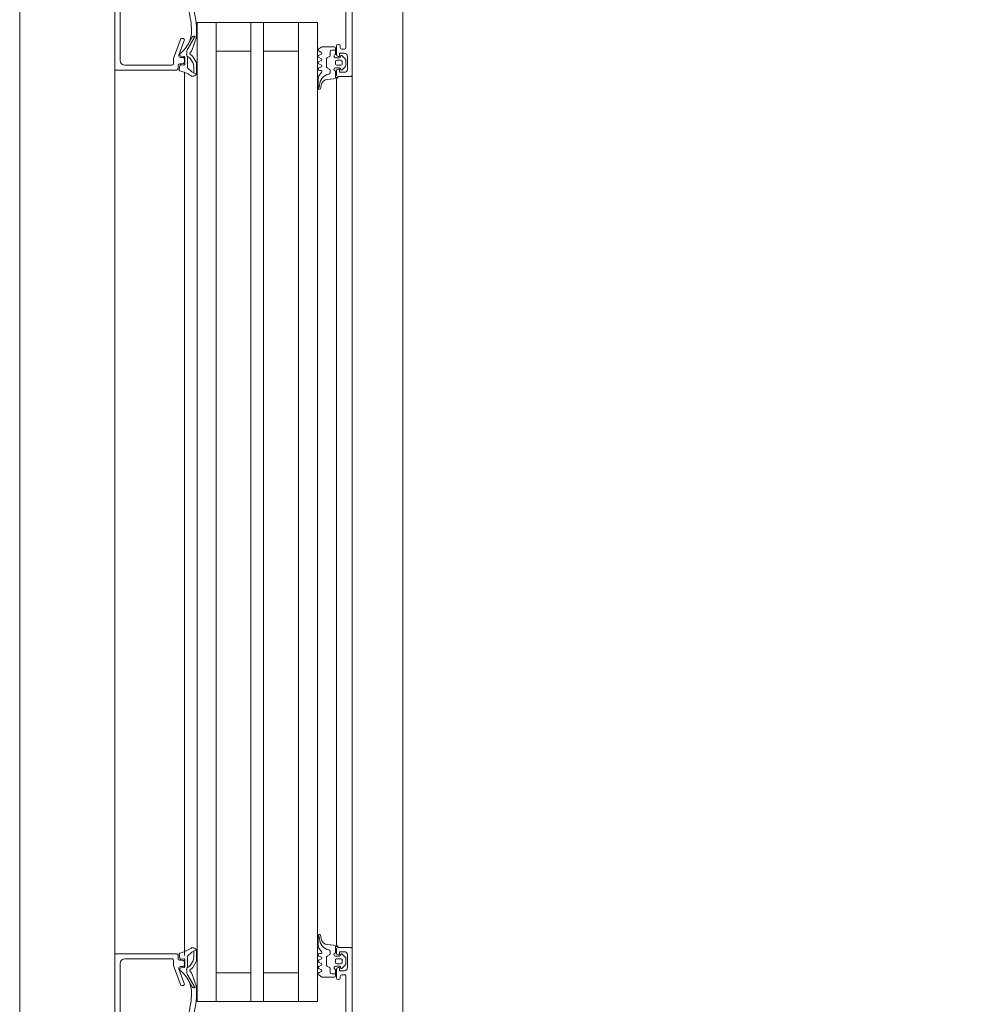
# Model space of a CAD drawing. Header units: centimetres. Extents: x -1737 to 22393, y -8842 to 3838.
# Tile 20 of 167: x -577 to -548, y 1237 to 1268. Entities that reach past the tile are written whole.
import ezdxf

# ---------------------------------------------------------------- set-up
doc = ezdxf.new("R2010")
doc.units = ezdxf.units.CM
doc.linetypes.add('Dash', pattern=[60, 30, -30])
for name, color, linetype, lineweight in [('A-DETL-GENF', 92, 'Continuous', 9), ('A-DOOR', 31, 'Continuous', 13), ('A-DOOR-HDLN', 31, 'Continuous', 13), ('A-GLAZ-CWMG', 51, 'Continuous', 13)]:
    doc.layers.add(name, color=color, linetype=linetype, lineweight=lineweight)

# ---------------------------------------------------------------- blocks, each defined once
blk = doc.blocks.new('Schueco_FWS_ADS-75-SimplySmart_out_Family-02 - FWS SI insert unit-2606717-3_piętro I __3_90 m_ - stan projektowany')
at = {"layer": 'A-DETL-GENF'}
for p, q in [((-76.25, 6.6), (76.25, 6.6)), ((55.25, 4.4), (34.9, 4.4)), ((55.25, 4), (34.9, 4)), ((55.25, 3.4), (34.9, 3.4)), ((55.25, 2.3), (34.9, 2.3)), ((55.25, 1.9), (34.9, 1.9)), ((55.25, 0.8), (34.9, 0.8)), ((55.25, 0.2), (34.9, 0.2)), ((55.25, -0.4), (34.9, -0.4)), ((75.35, -0.9), (-75.35, -0.9))]:
    blk.add_line(p, q, dxfattribs=at)
at = {"layer": 'A-DOOR'}
for p, q in [((31.35, 6.6), (36.1, 6.6)), ((59.4, 6.6), (54.5, 6.6)), ((31.05, 6.43), (28.74, 6.43)), ((31.2, 4.8), (31.2, 6.28)), ((59.4, 4.8), (59.4, 6.28)), ((59.55, 6.43), (61.86, 6.43)), ((30.383, 4.529), (30.982, 4.747)), ((30.999, 4.75), (31.15, 4.75)), ((59.601, 4.75), (59.45, 4.75)), ((60.217, 4.529), (59.618, 4.747)), ((30.35, 4.45), (30.35, 4.482)), ((30.883, 4.573), (30.417, 4.403)), ((30.851, 4.54), (30.878, 4.54)), ((30.908, 4.514), (30.921, 4.411)), ((30.95, 4.45), (30.95, 4.526)), ((30.951, 4.385), (31.161, 4.385)), ((31.1, 4.4), (31, 4.4)), ((31.15, 4.55), (31.15, 4.45)), ((31.191, 4.419), (31.18, 4.509)), ((31.3, 4.6), (31.2, 4.6)), ((31.204, 4.542), (31.343, 4.569)), ((36.1, 4.4), (31.299, 4.4)), ((59.179, 4.4), (54.5, 4.4)), ((59.396, 4.542), (59.257, 4.569)), ((59.3, 4.6), (59.4, 4.6)), ((59.409, 4.419), (59.42, 4.509)), ((59.649, 4.385), (59.439, 4.385)), ((59.45, 4.55), (59.45, 4.45)), ((59.5, 4.4), (59.6, 4.4)), ((59.65, 4.45), (59.65, 4.526)), ((59.692, 4.514), (59.679, 4.411)), ((59.717, 4.573), (60.183, 4.403)), ((59.749, 4.54), (59.722, 4.54)), ((60.25, 4.45), (60.25, 4.482)), ((30.712, 4.315), (30.283, 4.063)), ((30.314, 4.153), (30.553, 4.297)), ((30.73, 4.163), (30.316, 4.021)), ((30.86, 4.329), (30.762, 4.329)), ((30.9, 4.155), (30.86, 4.21)), ((31.106, 4.03), (30.939, 4.121)), ((31.134, 4.129), (31.016, 4.193)), ((31.44, 4.108), (31.216, 4.108)), ((31.41, 4.161), (31.484, 4.031)), ((59.19, 4.161), (59.116, 4.031)), ((59.16, 4.108), (59.384, 4.108)), ((59.466, 4.129), (59.584, 4.193)), ((59.494, 4.03), (59.661, 4.121)), ((59.7, 4.155), (59.74, 4.21)), ((59.74, 4.329), (59.837, 4.329)), ((59.87, 4.163), (60.284, 4.021)), ((59.888, 4.315), (60.317, 4.063)), ((60.286, 4.153), (60.047, 4.297)), ((31.428, 4.015), (31.163, 4.015)), ((59.172, 4.015), (59.437, 4.015)), ((36.1, 3.4), (29.85, 3.4)), ((54.5, 3.4), (60.75, 3.4)), ((36.1, 0.8), (29.85, 0.8)), ((54.5, 0.8), (60.75, 0.8)), ((30.759, 0.15), (30.781, 0.09)), ((30.859, 0.09), (30.881, 0.15)), ((30.959, 0.15), (30.981, 0.09)), ((31.059, 0.09), (31.081, 0.15)), ((31.159, 0.15), (31.181, 0.09)), ((31.259, 0.09), (31.281, 0.15)), ((31.36, 0.14), (31.36, 0.1)), ((31.659, 0.18), (31.926, 0.18)), ((31.934, 0.101), (31.808, 0.076)), ((31.924, 0.158), (31.951, 0.172)), ((58.676, 0.158), (58.649, 0.172)), ((58.666, 0.101), (58.792, 0.076)), ((58.941, 0.18), (58.674, 0.18)), ((59.24, 0.14), (59.24, 0.1)), ((59.341, 0.09), (59.319, 0.15)), ((59.441, 0.15), (59.419, 0.09)), ((59.541, 0.09), (59.519, 0.15)), ((59.641, 0.15), (59.619, 0.09)), ((59.741, 0.09), (59.719, 0.15)), ((59.841, 0.15), (59.819, 0.09)), ((30.722, -0.37), (30.722, -0.25)), ((30.772, -0.2), (30.883, -0.2)), ((30.926, -0.175), (30.967, -0.105)), ((31.01, -0.08), (31.234, -0.08)), ((31.277, -0.105), (31.318, -0.175)), ((31.361, -0.2), (31.426, -0.2)), ((31.647, -0.103), (31.62, -0.41)), ((58.953, -0.103), (58.98, -0.41)), ((59.239, -0.2), (59.174, -0.2)), ((59.323, -0.105), (59.282, -0.175)), ((59.59, -0.08), (59.366, -0.08)), ((59.673, -0.175), (59.633, -0.105)), ((59.828, -0.2), (59.717, -0.2)), ((59.878, -0.37), (59.878, -0.25)), ((30.54, -0.47), (30.54, -0.45)), ((30.59, -0.4), (30.87, -0.4)), ((30.64, -0.52), (30.59, -0.52)), ((30.86, -0.37), (30.65, -0.37)), ((30.69, -0.65), (30.69, -0.57)), ((31.003, -0.685), (30.899, -0.581)), ((30.92, -0.53), (30.93, -0.53)), ((30.96, -0.5), (30.96, -0.37)), ((31.04, -0.42), (31.04, -0.53)), ((31.15, -0.37), (31.09, -0.37)), ((31.09, -0.58), (31.15, -0.58)), ((31.2, -0.53), (31.2, -0.42)), ((31.341, -0.581), (31.237, -0.685)), ((31.28, -0.37), (31.28, -0.5)), ((31.31, -0.53), (31.32, -0.53)), ((31.37, -0.4), (31.5, -0.4)), ((31.55, -0.45), (31.55, -0.85)), ((31.622, -0.4), (36.1, -0.4)), ((58.978, -0.4), (54.5, -0.4)), ((59.05, -0.45), (59.05, -0.85)), ((59.23, -0.4), (59.1, -0.4)), ((59.259, -0.581), (59.363, -0.685)), ((59.29, -0.53), (59.28, -0.53)), ((59.32, -0.37), (59.32, -0.5)), ((59.4, -0.53), (59.4, -0.42)), ((59.45, -0.37), (59.51, -0.37)), ((59.51, -0.58), (59.45, -0.58)), ((59.56, -0.42), (59.56, -0.53)), ((59.597, -0.685), (59.701, -0.581)), ((59.64, -0.5), (59.64, -0.37)), ((59.68, -0.53), (59.67, -0.53)), ((60.01, -0.4), (59.73, -0.4)), ((59.74, -0.37), (59.95, -0.37)), ((59.91, -0.65), (59.91, -0.57)), ((59.96, -0.52), (60.01, -0.52)), ((60.06, -0.47), (60.06, -0.45)), ((31.5, -0.9), (22.9, -0.9)), ((28.64, -0.7), (30.64, -0.7)), ((30.92, -0.75), (31.32, -0.75)), ((31.202, -0.7), (31.038, -0.7)), ((31.5, -0.9), (36.1, -0.9)), ((59.1, -0.9), (54.5, -0.9)), ((59.1, -0.9), (70.9, -0.9)), ((59.68, -0.75), (59.28, -0.75)), ((59.398, -0.7), (59.562, -0.7)), ((61.96, -0.7), (59.96, -0.7))]:
    blk.add_line(p, q, dxfattribs=at)
at = {"layer": 'A-DOOR', "flags": 128}
for points in [[(28.5, 6.48), (28.4, 6.48), (28.4, 6.6), (31.35, 6.6), (31.35, 4.65)], [(62.1, 6.48), (62.2, 6.48), (62.2, 6.6), (59.25, 6.6), (59.25, 4.65)], [(30.961, 4.241), (30.923, 4.303), (31.259, 4.303)], [(59.639, 4.241), (59.677, 4.303), (59.341, 4.303)], [(36.1, 4), (29.85, 4), (29.85, 0.2), (36.1, 0.2)], [(54.5, 4), (60.75, 4), (60.75, 0.2), (54.5, 0.2)], [(30.75, 3.4), (30.75, 2.3), (29.85, 2.3), (36.1, 2.3)], [(59.85, 3.4), (59.85, 2.3), (60.75, 2.3), (54.5, 2.3)], [(30.75, 0.8), (30.75, 1.9), (29.85, 1.9), (36.1, 1.9)], [(59.85, 0.8), (59.85, 1.9), (60.75, 1.9), (54.5, 1.9)], [(30.62, -0.34), (30.62, 0.06), (30.685, 0.16)], [(59.98, -0.34), (59.98, 0.06), (59.915, 0.16)], [(30.92, -0.45), (30.92, -0.5), (30.82, -0.5), (30.82, -0.65)], [(31.42, -0.65), (31.42, -0.5), (31.32, -0.5), (31.32, -0.45)], [(31.58, -0.45), (31.58, -0.37), (31.38, -0.37)], [(59.02, -0.45), (59.02, -0.37), (59.22, -0.37)], [(59.18, -0.65), (59.18, -0.5), (59.28, -0.5), (59.28, -0.45)], [(59.68, -0.45), (59.68, -0.5), (59.78, -0.5), (59.78, -0.65)]]:
    blk.add_lwpolyline(points, dxfattribs=at)
at = {"layer": 'A-DOOR'}
for centre, radius, start, end in [((31.05, 6.28), 0.15, 0, 90), ((59.55, 6.28), 0.15, 90, 180), ((30.999, 4.7), 0.05, 90, 110), ((31.15, 4.8), 0.05, 270, 0), ((59.45, 4.8), 0.05, 180, 270), ((59.601, 4.7), 0.05, 70, 90), ((30.4, 4.482), 0.05, 110, 180), ((30.4, 4.45), 0.05, 180, 290), ((29.959, 5.282), 1.15, 297.1697, 319.1518), ((30.851, 4.51), 0.03, 90, 139.1518), ((30.878, 4.51), 0.03, 7.0564, 90), ((30.9, 4.526), 0.05, 0, 110), ((30.951, 4.415), 0.03, 187.0564, 270), ((31, 4.45), 0.05, 180, 270), ((31.1, 4.45), 0.05, 270, 0), ((31.2, 4.55), 0.05, 90, 180), ((31.161, 4.415), 0.03, 270, 7.2077), ((31.209, 4.513), 0.03, 100.9941, 188.118), ((31.3, 4.65), 0.05, 270, 0), ((31.349, 4.54), 0.03, 11.4268, 102.3565), ((32.31, 4.734), 0.95, 191.4268, 214.051), ((58.29, 4.734), 0.95, 325.949, 348.5732), ((59.25, 4.54), 0.03, 77.6435, 168.5732), ((59.3, 4.65), 0.05, 180, 270), ((59.39, 4.513), 0.03, 351.882, 79.0059), ((59.4, 4.55), 0.05, 0, 90), ((59.439, 4.415), 0.03, 172.7923, 270), ((59.5, 4.45), 0.05, 180, 270), ((59.6, 4.45), 0.05, 270, 0), ((59.649, 4.415), 0.03, 270, 352.9436), ((59.7, 4.526), 0.05, 70, 180), ((59.722, 4.51), 0.03, 90, 172.9436), ((59.749, 4.51), 0.03, 40.8482, 90), ((60.641, 5.282), 1.15, 220.8482, 242.8303), ((60.2, 4.45), 0.05, 250, 0), ((60.2, 4.482), 0.05, 0, 70), ((30.183, 7.009), 2.994, 255.7723, 272.1183), ((30.182, 7.009), 2.834, 255.7856, 268.4777), ((30.128, 4.975), 0.8, 268.4714, 296.3861), ((30.353, 4.089), 0.075, 121.1063, 200.0149), ((30.762, 4.229), 0.1, 90, 120.3836), ((30.704, 4.239), 0.08, 289.0101, 333.0444), ((30.819, 4.18), 0.05, 36.3666, 153.0444), ((30.866, 4.253), 0.0764, 29.9329, 94.2645), ((30.997, 4.226), 0.12, 216.3666, 241.3666), ((31.097, 4.342), 0.17, 216.4634, 241.4634), ((31.216, 4.278), 0.17, 241.4634, 270.0728), ((31.259, 4.243), 0.06, 33.3021, 90), ((32.687, 5.398), 1.777, 219.1355, 223.7266), ((31.375, 4.141), 0.04, 29.6254, 45.0361), ((31.424, 4.135), 0.12, 271.9923, 34.051), ((59.176, 4.135), 0.12, 145.949, 268.0077), ((59.225, 4.141), 0.04, 134.9639, 150.3746), ((57.913, 5.398), 1.777, 316.2734, 320.8645), ((59.341, 4.243), 0.06, 90, 146.6979), ((59.384, 4.278), 0.17, 269.9272, 298.5366), ((59.503, 4.342), 0.17, 298.5366, 323.5366), ((59.603, 4.226), 0.12, 298.6334, 323.6334), ((59.734, 4.253), 0.0764, 85.7355, 150.0671), ((59.78, 4.18), 0.05, 26.9556, 143.6334), ((59.896, 4.239), 0.08, 206.9556, 250.9899), ((59.837, 4.229), 0.1, 59.6164, 90), ((60.472, 4.975), 0.8, 243.6139, 271.5286), ((60.247, 4.089), 0.075, 339.9851, 58.8937), ((60.417, 7.009), 2.994, 267.8817, 284.2277), ((60.418, 7.009), 2.834, 271.5223, 284.2144), ((30.29, 4.097), 0.08, 272.1106, 289.0101), ((31.163, 4.135), 0.12, 241.3666, 270.0039), ((59.437, 4.135), 0.12, 269.9961, 298.6334), ((60.31, 4.097), 0.08, 250.9899, 267.8894), ((30.72, 0.14), 0.04, 14.9995, 150.0003), ((30.82, 0.1), 0.04, 195.0002, 344.9998), ((30.92, 0.14), 0.04, 14.9996, 165.0004), ((31.02, 0.1), 0.04, 195.0002, 344.9998), ((31.12, 0.14), 0.04, 14.9996, 165.0004), ((31.22, 0.1), 0.04, 195.0002, 344.9998), ((31.32, 0.14), 0.04, 359.9998, 165.0003), ((31.4, 0.1), 0.04, 180, 319.6792), ((31.659, -0.12), 0.3, 89.9987, 139.6802), ((31.847, -0.244), 0.381, 91.8995, 167.3401), ((31.846, -0.12), 0.2, 101.0025, 174.9918), ((31.801, 0.478), 0.343, 275.6011, 291.0537), ((31.926, 0.14), 0.04, 281.0106, 90.0809), ((58.674, 0.14), 0.04, 89.9191, 258.9894), ((58.799, 0.478), 0.343, 248.9463, 264.3989), ((58.753, -0.244), 0.381, 12.6599, 88.1005), ((58.754, -0.12), 0.2, 5.0082, 78.9975), ((58.941, -0.12), 0.3, 40.3198, 90.0013), ((59.2, 0.1), 0.04, 220.3208, 0), ((59.28, 0.14), 0.04, 14.9997, 180.0002), ((59.38, 0.1), 0.04, 195.0002, 344.9998), ((59.48, 0.14), 0.04, 14.9996, 165.0004), ((59.58, 0.1), 0.04, 195.0002, 344.9998), ((59.68, 0.14), 0.04, 14.9996, 165.0004), ((59.78, 0.1), 0.04, 195.0002, 344.9998), ((59.88, 0.14), 0.04, 29.9997, 165.0005), ((30.772, -0.25), 0.05, 90, 180), ((30.883, -0.15), 0.05, 270, 330), ((31.01, -0.13), 0.05, 90, 150), ((31.234, -0.13), 0.05, 30, 90), ((31.361, -0.15), 0.05, 210, 270), ((31.426, -0.15), 0.05, 270, 347.8734), ((59.174, -0.15), 0.05, 192.1266, 270), ((59.239, -0.15), 0.05, 270, 330), ((59.366, -0.13), 0.05, 90, 150), ((59.59, -0.13), 0.05, 30, 90), ((59.717, -0.15), 0.05, 210, 270), ((59.828, -0.25), 0.05, 0, 90), ((30.59, -0.45), 0.05, 90, 180), ((30.59, -0.47), 0.05, 180, 270), ((30.65, -0.34), 0.03, 180, 270), ((30.64, -0.57), 0.05, 0, 90), ((30.91, -0.37), 0.05, 359.9994, 179.9994), ((30.87, -0.45), 0.05, 0, 90), ((30.92, -0.56), 0.03, 89.9999, 225.0019), ((30.93, -0.5), 0.03, 270, 0), ((31.09, -0.42), 0.05, 89.9989, 180.0011), ((31.09, -0.53), 0.05, 179.9979, 270.0021), ((31.15, -0.42), 0.05, 359.9989, 90.0011), ((31.15, -0.53), 0.05, 269.9979, 0.0021), ((31.33, -0.37), 0.05, 0, 180), ((31.31, -0.5), 0.03, 180, 270), ((31.37, -0.45), 0.05, 90, 180), ((31.32, -0.56), 0.03, 315.0034, 89.9945), ((31.5, -0.45), 0.05, 0, 90), ((31.58, -0.41), 0.04, 270.0001, 359.9994), ((59.02, -0.41), 0.04, 180.0006, 269.9999), ((59.1, -0.45), 0.05, 90, 180), ((59.27, -0.37), 0.05, 0, 180), ((59.23, -0.45), 0.05, 360, 90), ((59.28, -0.56), 0.03, 90.0055, 224.9966), ((59.29, -0.5), 0.03, 270, 0), ((59.45, -0.42), 0.05, 89.9989, 180.0011), ((59.45, -0.53), 0.05, 179.9979, 270.0021), ((59.51, -0.42), 0.05, 359.9989, 90.0011), ((59.51, -0.53), 0.05, 269.9979, 0.0021), ((59.69, -0.37), 0.05, 0.0006, 180.0006), ((59.67, -0.5), 0.03, 180, 270), ((59.73, -0.45), 0.05, 90, 180), ((59.68, -0.56), 0.03, 314.9981, 90.0001), ((59.96, -0.57), 0.05, 90, 180), ((59.95, -0.34), 0.03, 270, 360), ((60.01, -0.45), 0.05, 0, 90), ((60.01, -0.47), 0.05, 270, 0), ((30.64, -0.65), 0.05, 270, 0), ((30.92, -0.65), 0.1, 180, 270), ((31.038, -0.65), 0.05, 224.9723, 270), ((31.202, -0.65), 0.05, 270, 315.0202), ((31.32, -0.65), 0.1, 270, 0), ((31.5, -0.85), 0.05, 270, 0), ((59.1, -0.85), 0.05, 180, 270), ((59.28, -0.65), 0.1, 180, 270), ((59.398, -0.65), 0.05, 224.9798, 270), ((59.562, -0.65), 0.05, 270, 315.0277), ((59.68, -0.65), 0.1, 270, 0), ((59.96, -0.65), 0.05, 180, 270)]:
    blk.add_arc(centre, radius, start, end, dxfattribs=at)
at = {"layer": 'A-DOOR-HDLN', "linetype": 'Dash', "lineweight": 9}
blk.add_arc((72.45, -1.9), 51.55, 180, 270, dxfattribs=at)
blk = doc.blocks.new('Rectangular Mullion - Schueco_FWS-50-SI_Tran_CovCap-20mm_Tran-55mm-2606714-3_piętro I __3_90 m_ - stan projektowany')
at = {"layer": 'A-GLAZ-CWMG', "lineweight": 9}
for p, q in [((-577.233, 1224.912), (-577.233, 1283.326)), ((-565.133, 1283.326), (-565.133, 1217.393))]:
    blk.add_line(p, q, dxfattribs=at)

msp = doc.modelspace()

# ---------------------------------------------------------------- block references
at = {"layer": 'A-DOOR', "rotation": 90.00000000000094}
msp.add_blockref('Schueco_FWS_ADS-75-SimplySmart_out_Family-02 - FWS SI insert unit-2606717-3_piętro I __3_90 m_ - stan projektowany', (-567.633, 1207.076), dxfattribs=at)
at = {"layer": 'A-GLAZ-CWMG', "lineweight": 9}
msp.add_blockref('Rectangular Mullion - Schueco_FWS-50-SI_Tran_CovCap-20mm_Tran-55mm-2606714-3_piętro I __3_90 m_ - stan projektowany', (0, 0), dxfattribs=at)

doc.saveas('drawing.dxf')
